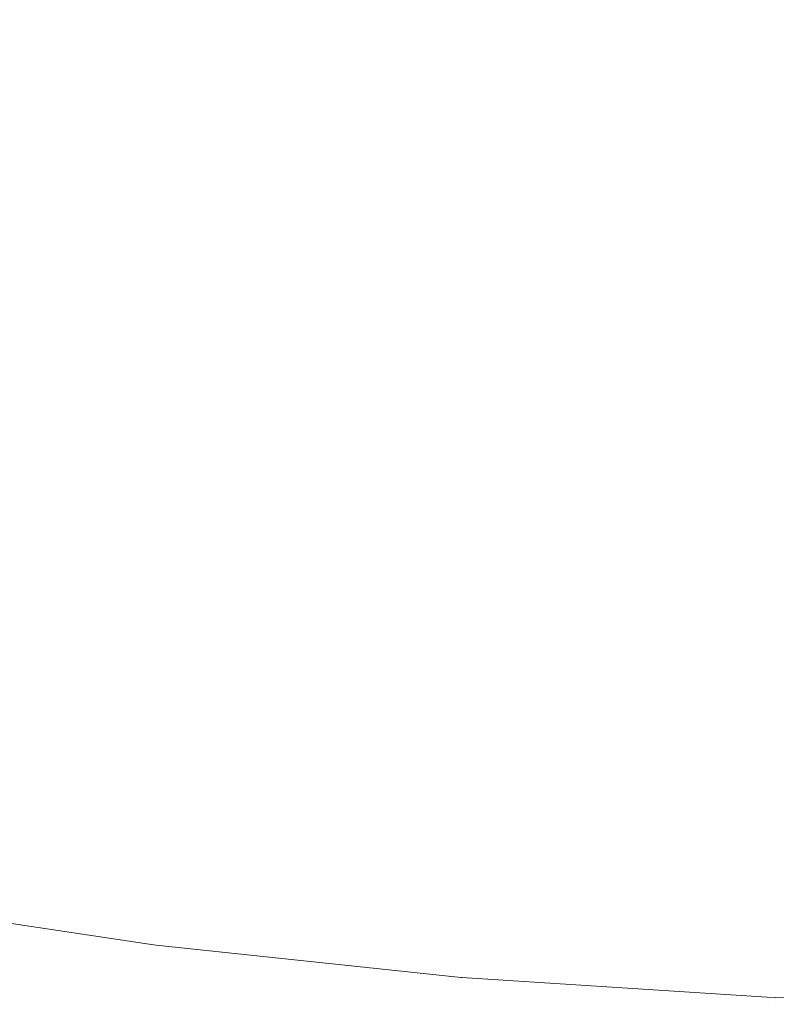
# Model space of a CAD drawing. Header units: centimetres. Extents: x -25.8 to 27.5, y 33.3 to 35.1.
# Tile 133 of 256: x -7.7219 to -7.7014, y 33.6401 to 33.6667. Entities that reach past the tile are written whole.
import ezdxf

# ---------------------------------------------------------------- set-up
doc = ezdxf.new("R2010")
doc.units = ezdxf.units.CM
doc.header["$LTSCALE"] = 2.54
doc.layers.add('Lucido design-1', color=7, linetype='Continuous')

# ---------------------------------------------------------------- blocks, each defined once
blk = doc.blocks.new('Gruppo-6-1')
at = {"color": 7, "linetype": 'Continuous', "lineweight": 9}
for points in [[(-25.69296, 35.040112, 330.586121), (-25.69296, 33.440112, 330.586121), (27.40704, 33.440112, 330.586121), (27.40704, 35.040112, 330.586121)], [(-25.69296, 35.040112, 306.619358), (-25.69296, 33.440112, 306.619358), (27.40704, 33.440112, 306.619358), (27.40704, 35.040112, 306.619358)]]:
    blk.add_3dface(points, dxfattribs=at)
for points, invisible_edges in [([(-7.715356, 33.66522, 330.150737), (-7.722758, 33.666328, 330.150737), (-7.722295, 33.669029, 330.153842), (-7.715008, 33.667938, 330.153842)], 15), ([(-7.715356, 33.66522, 306.183974), (-7.722758, 33.666328, 306.183974), (-7.722295, 33.669029, 306.187079), (-7.715008, 33.667938, 306.187079)], 15), ([(-7.707913, 33.664427, 330.150737), (-7.715356, 33.66522, 330.150737), (-7.715008, 33.667938, 330.153842), (-7.707681, 33.667158, 330.153842)], 15), ([(-7.707913, 33.664427, 306.183974), (-7.715356, 33.66522, 306.183974), (-7.715008, 33.667938, 306.187079), (-7.707681, 33.667158, 306.187079)], 15), ([(-7.700443, 33.66395, 330.150737), (-7.707913, 33.664427, 330.150737), (-7.707681, 33.667158, 330.153842), (-7.700327, 33.666689, 330.153842)], 15), ([(-7.700443, 33.66395, 306.183974), (-7.707913, 33.664427, 306.183974), (-7.707681, 33.667158, 306.187079), (-7.700327, 33.666689, 306.187079)], 15), ([(-7.715687, 33.662633, 330.147525), (-7.723199, 33.663758, 330.147525), (-7.722758, 33.666328, 330.150737), (-7.715356, 33.66522, 330.150737)], 15), ([(-7.715687, 33.662633, 306.180762), (-7.723199, 33.663758, 306.180762), (-7.722758, 33.666328, 306.183974), (-7.715356, 33.66522, 306.183974)], 15), ([(-7.708134, 33.661828, 330.147525), (-7.715687, 33.662633, 330.147525), (-7.715356, 33.66522, 330.150737), (-7.707913, 33.664427, 330.150737)], 15), ([(-7.708134, 33.661828, 306.180762), (-7.715687, 33.662633, 306.180762), (-7.715356, 33.66522, 306.183974), (-7.707913, 33.664427, 306.183974)], 15), ([(-7.700554, 33.661345, 330.147525), (-7.708134, 33.661828, 330.147525), (-7.707913, 33.664427, 330.150737), (-7.700443, 33.66395, 330.150737)], 15), ([(-7.700554, 33.661345, 306.180762), (-7.708134, 33.661828, 306.180762), (-7.707913, 33.664427, 306.183974), (-7.700443, 33.66395, 306.183974)], 15), ([(-7.716001, 33.660183, 330.14421), (-7.723617, 33.661323, 330.14421), (-7.723199, 33.663758, 330.147525), (-7.715687, 33.662633, 330.147525)], 15), ([(-7.716001, 33.660183, 306.177447), (-7.723617, 33.661323, 306.177447), (-7.723199, 33.663758, 306.180762), (-7.715687, 33.662633, 306.180762)], 15), ([(-7.708344, 33.659367, 330.14421), (-7.716001, 33.660183, 330.14421), (-7.715687, 33.662633, 330.147525), (-7.708134, 33.661828, 330.147525)], 15), ([(-7.708344, 33.659367, 306.177447), (-7.716001, 33.660183, 306.177447), (-7.715687, 33.662633, 306.180762), (-7.708134, 33.661828, 306.180762)], 15), ([(-7.700659, 33.658877, 330.14421), (-7.708344, 33.659367, 330.14421), (-7.708134, 33.661828, 330.147525), (-7.700554, 33.661345, 330.147525)], 15), ([(-7.700659, 33.658877, 306.177447), (-7.708344, 33.659367, 306.177447), (-7.708134, 33.661828, 306.180762), (-7.700554, 33.661345, 306.180762)], 15), ([(-7.716297, 33.657872, 330.140799), (-7.72401, 33.659027, 330.140799), (-7.723617, 33.661323, 330.14421), (-7.716001, 33.660183, 330.14421)], 15), ([(-7.716297, 33.657872, 306.174036), (-7.72401, 33.659027, 306.174036), (-7.723617, 33.661323, 306.177447), (-7.716001, 33.660183, 306.177447)], 15), ([(-7.708541, 33.657046, 330.140799), (-7.716297, 33.657872, 330.140799), (-7.716001, 33.660183, 330.14421), (-7.708344, 33.659367, 330.14421)], 15), ([(-7.708541, 33.657046, 306.174036), (-7.716297, 33.657872, 306.174036), (-7.716001, 33.660183, 306.177447), (-7.708344, 33.659367, 306.177447)], 15), ([(-7.700758, 33.65655, 330.140799), (-7.708541, 33.657046, 330.140799), (-7.708344, 33.659367, 330.14421), (-7.700659, 33.658877, 330.14421)], 15), ([(-7.700758, 33.65655, 306.174036), (-7.708541, 33.657046, 306.174036), (-7.708344, 33.659367, 306.177447), (-7.700659, 33.658877, 306.177447)], 15), ([(-7.716574, 33.655705, 330.137298), (-7.724379, 33.656873, 330.137298), (-7.72401, 33.659027, 330.140799), (-7.716297, 33.657872, 330.140799)], 15), ([(-7.716574, 33.655705, 306.170535), (-7.724379, 33.656873, 306.170535), (-7.72401, 33.659027, 306.174036), (-7.716297, 33.657872, 306.174036)], 15), ([(-7.708726, 33.654869, 330.137298), (-7.716574, 33.655705, 330.137298), (-7.716297, 33.657872, 330.140799), (-7.708541, 33.657046, 330.140799)], 15), ([(-7.708726, 33.654869, 306.170535), (-7.716574, 33.655705, 306.170535), (-7.716297, 33.657872, 306.174036), (-7.708541, 33.657046, 306.174036)], 15), ([(-7.70085, 33.654367, 330.137298), (-7.708726, 33.654869, 330.137298), (-7.708541, 33.657046, 330.140799), (-7.700758, 33.65655, 330.140799)], 15), ([(-7.70085, 33.654367, 306.170535), (-7.708726, 33.654869, 306.170535), (-7.708541, 33.657046, 306.174036), (-7.700758, 33.65655, 306.174036)], 15), ([(-7.716833, 33.653685, 330.133712), (-7.724724, 33.654866, 330.133712), (-7.724379, 33.656873, 330.137298), (-7.716574, 33.655705, 330.137298)], 15), ([(-7.716833, 33.653685, 306.166949), (-7.724724, 33.654866, 306.166949), (-7.724379, 33.656873, 306.170535), (-7.716574, 33.655705, 306.170535)], 15), ([(-7.708899, 33.65284, 330.133712), (-7.716833, 33.653685, 330.133712), (-7.716574, 33.655705, 330.137298), (-7.708726, 33.654869, 330.137298)], 15), ([(-7.708899, 33.65284, 306.166949), (-7.716833, 33.653685, 306.166949), (-7.716574, 33.655705, 306.170535), (-7.708726, 33.654869, 306.170535)], 15), ([(-7.717072, 33.651814, 330.130049), (-7.725042, 33.653007, 330.130049), (-7.724724, 33.654866, 330.133712), (-7.716833, 33.653685, 330.133712)], 15), ([(-7.717072, 33.651814, 306.163286), (-7.725042, 33.653007, 306.163286), (-7.724724, 33.654866, 306.166949), (-7.716833, 33.653685, 306.166949)], 15), ([(-7.700937, 33.652332, 330.133712), (-7.708899, 33.65284, 330.133712), (-7.708726, 33.654869, 330.137298), (-7.70085, 33.654367, 330.137298)], 15), ([(-7.700937, 33.652332, 306.166949), (-7.708899, 33.65284, 306.166949), (-7.708726, 33.654869, 306.170535), (-7.70085, 33.654367, 306.170535)], 15), ([(-7.709059, 33.650961, 330.130049), (-7.717072, 33.651814, 330.130049), (-7.716833, 33.653685, 330.133712), (-7.708899, 33.65284, 330.133712)], 15), ([(-7.709059, 33.650961, 306.163286), (-7.717072, 33.651814, 306.163286), (-7.716833, 33.653685, 306.166949), (-7.708899, 33.65284, 306.166949)], 15), ([(-7.717292, 33.650097, 330.126315), (-7.725335, 33.651301, 330.126315), (-7.725042, 33.653007, 330.130049), (-7.717072, 33.651814, 330.130049)], 15), ([(-7.717292, 33.650097, 306.159552), (-7.725335, 33.651301, 306.159552), (-7.725042, 33.653007, 306.163286), (-7.717072, 33.651814, 306.163286)], 15), ([(-7.701017, 33.650448, 330.130049), (-7.709059, 33.650961, 330.130049), (-7.708899, 33.65284, 330.133712), (-7.700937, 33.652332, 330.133712)], 15), ([(-7.701017, 33.650448, 306.163286), (-7.709059, 33.650961, 306.163286), (-7.708899, 33.65284, 306.166949), (-7.700937, 33.652332, 306.166949)], 15), ([(-7.709206, 33.649235, 330.126315), (-7.717292, 33.650097, 330.126315), (-7.717072, 33.651814, 330.130049), (-7.709059, 33.650961, 330.130049)], 15), ([(-7.709206, 33.649235, 306.159552), (-7.717292, 33.650097, 306.159552), (-7.717072, 33.651814, 306.163286), (-7.709059, 33.650961, 306.163286)], 15), ([(-7.717492, 33.648534, 330.122516), (-7.725601, 33.649748, 330.122516), (-7.725335, 33.651301, 330.126315), (-7.717292, 33.650097, 330.126315)], 15), ([(-7.717492, 33.648534, 306.155753), (-7.725601, 33.649748, 306.155753), (-7.725335, 33.651301, 306.159552), (-7.717292, 33.650097, 306.159552)], 15), ([(-7.70109, 33.648718, 330.126315), (-7.709206, 33.649235, 330.126315), (-7.709059, 33.650961, 330.130049), (-7.701017, 33.650448, 330.130049)], 15), ([(-7.70109, 33.648718, 306.159552), (-7.709206, 33.649235, 306.159552), (-7.709059, 33.650961, 306.163286), (-7.701017, 33.650448, 306.163286)], 15), ([(-7.70934, 33.647666, 330.122516), (-7.717492, 33.648534, 330.122516), (-7.717292, 33.650097, 330.126315), (-7.709206, 33.649235, 330.126315)], 15), ([(-7.70934, 33.647666, 306.155753), (-7.717492, 33.648534, 306.155753), (-7.717292, 33.650097, 306.159552), (-7.709206, 33.649235, 306.159552)], 15), ([(-7.717672, 33.647129, 330.118658), (-7.725841, 33.648352, 330.118658), (-7.725601, 33.649748, 330.122516), (-7.717492, 33.648534, 330.122516)], 15), ([(-7.717672, 33.647129, 306.151895), (-7.725841, 33.648352, 306.151895), (-7.725601, 33.649748, 306.155753), (-7.717492, 33.648534, 306.155753)], 15), ([(-7.701157, 33.647144, 330.122516), (-7.70934, 33.647666, 330.122516), (-7.709206, 33.649235, 330.126315), (-7.70109, 33.648718, 330.126315)], 15), ([(-7.701157, 33.647144, 306.155753), (-7.70934, 33.647666, 306.155753), (-7.709206, 33.649235, 306.159552), (-7.70109, 33.648718, 306.159552)], 15), ([(-7.70946, 33.646254, 330.118658), (-7.717672, 33.647129, 330.118658), (-7.717492, 33.648534, 330.122516), (-7.70934, 33.647666, 330.122516)], 15), ([(-7.70946, 33.646254, 306.151895), (-7.717672, 33.647129, 306.151895), (-7.717492, 33.648534, 306.155753), (-7.70934, 33.647666, 306.155753)], 15), ([(-7.717832, 33.645883, 330.11475), (-7.726053, 33.647114, 330.11475), (-7.725841, 33.648352, 330.118658), (-7.717672, 33.647129, 330.118658)], 15), ([(-7.717832, 33.645883, 306.147987), (-7.726053, 33.647114, 306.147987), (-7.725841, 33.648352, 306.151895), (-7.717672, 33.647129, 306.151895)], 15), ([(-7.701217, 33.645729, 330.118658), (-7.70946, 33.646254, 330.118658), (-7.70934, 33.647666, 330.122516), (-7.701157, 33.647144, 330.122516)], 15), ([(-7.701217, 33.645729, 306.151895), (-7.70946, 33.646254, 306.151895), (-7.70934, 33.647666, 306.155753), (-7.701157, 33.647144, 306.155753)], 15), ([(-7.717971, 33.644799, 330.110796), (-7.726238, 33.646036, 330.110796), (-7.726053, 33.647114, 330.11475), (-7.717832, 33.645883, 330.11475)], 15), ([(-7.717971, 33.644799, 306.144033), (-7.726238, 33.646036, 306.144033), (-7.726053, 33.647114, 306.147987), (-7.717832, 33.645883, 306.147987)], 15), ([(-7.709566, 33.645003, 330.11475), (-7.717832, 33.645883, 330.11475), (-7.717672, 33.647129, 330.118658), (-7.70946, 33.646254, 330.118658)], 15), ([(-7.709566, 33.645003, 306.147987), (-7.717832, 33.645883, 306.147987), (-7.717672, 33.647129, 306.151895), (-7.70946, 33.646254, 306.151895)], 15), ([(-7.718089, 33.643877, 330.106805), (-7.726395, 33.64512, 330.106805), (-7.726238, 33.646036, 330.110796), (-7.717971, 33.644799, 330.110796)], 15), ([(-7.718089, 33.643877, 306.140042), (-7.726395, 33.64512, 306.140042), (-7.726238, 33.646036, 306.144033), (-7.717971, 33.644799, 306.144033)], 15), ([(-7.701271, 33.644474, 330.11475), (-7.709566, 33.645003, 330.11475), (-7.70946, 33.646254, 330.118658), (-7.701217, 33.645729, 330.118658)], 15), ([(-7.701271, 33.644474, 306.147987), (-7.709566, 33.645003, 306.147987), (-7.70946, 33.646254, 306.151895), (-7.701217, 33.645729, 306.151895)], 15), ([(-7.709659, 33.643913, 330.110796), (-7.717971, 33.644799, 330.110796), (-7.717832, 33.645883, 330.11475), (-7.709566, 33.645003, 330.11475)], 15), ([(-7.709659, 33.643913, 306.144033), (-7.717971, 33.644799, 306.144033), (-7.717832, 33.645883, 306.147987), (-7.709566, 33.645003, 306.147987)], 15), ([(-7.718186, 33.643118, 330.102782), (-7.726524, 33.644366, 330.102782), (-7.726395, 33.64512, 330.106805), (-7.718089, 33.643877, 330.106805)], 15), ([(-7.718186, 33.643118, 306.136019), (-7.726524, 33.644366, 306.136019), (-7.726395, 33.64512, 306.140042), (-7.718089, 33.643877, 306.140042)], 15), ([(-7.701317, 33.643381, 330.110796), (-7.709659, 33.643913, 330.110796), (-7.709566, 33.645003, 330.11475), (-7.701271, 33.644474, 330.11475)], 15), ([(-7.701317, 33.643381, 306.144033), (-7.709659, 33.643913, 306.144033), (-7.709566, 33.645003, 306.147987), (-7.701271, 33.644474, 306.147987)], 15), ([(-7.709738, 33.642987, 330.106805), (-7.718089, 33.643877, 330.106805), (-7.717971, 33.644799, 330.110796), (-7.709659, 33.643913, 330.110796)], 15), ([(-7.709738, 33.642987, 306.140042), (-7.718089, 33.643877, 306.140042), (-7.717971, 33.644799, 306.144033), (-7.709659, 33.643913, 306.144033)], 15), ([(-7.718262, 33.642524, 330.098735), (-7.726625, 33.643776, 330.098735), (-7.726524, 33.644366, 330.102782), (-7.718186, 33.643118, 330.102782)], 15), ([(-7.718262, 33.642524, 306.131972), (-7.726625, 33.643776, 306.131972), (-7.726524, 33.644366, 306.136019), (-7.718186, 33.643118, 306.136019)], 15), ([(-7.701356, 33.642453, 330.106805), (-7.709738, 33.642987, 330.106805), (-7.709659, 33.643913, 330.110796), (-7.701317, 33.643381, 330.110796)], 15), ([(-7.701356, 33.642453, 306.140042), (-7.709738, 33.642987, 306.140042), (-7.709659, 33.643913, 306.144033), (-7.701317, 33.643381, 306.144033)], 15), ([(-7.718317, 33.642095, 330.094671), (-7.726698, 33.64335, 330.094671), (-7.726625, 33.643776, 330.098735), (-7.718262, 33.642524, 330.098735)], 15), ([(-7.718317, 33.642095, 306.127908), (-7.726698, 33.64335, 306.127908), (-7.726625, 33.643776, 306.131972), (-7.718262, 33.642524, 306.131972)], 15), ([(-7.709803, 33.642225, 330.102782), (-7.718186, 33.643118, 330.102782), (-7.718089, 33.643877, 330.106805), (-7.709738, 33.642987, 330.106805)], 15), ([(-7.709803, 33.642225, 306.136019), (-7.718186, 33.643118, 306.136019), (-7.718089, 33.643877, 306.140042), (-7.709738, 33.642987, 306.140042)], 15), ([(-7.718351, 33.641831, 330.090596), (-7.726743, 33.643088, 330.090596), (-7.726698, 33.64335, 330.094671), (-7.718317, 33.642095, 330.094671)], 15), ([(-7.718351, 33.641831, 306.123833), (-7.726743, 33.643088, 306.123833), (-7.726698, 33.64335, 306.127908), (-7.718317, 33.642095, 306.127908)], 15), ([(-7.709853, 33.641628, 330.098735), (-7.718262, 33.642524, 330.098735), (-7.718186, 33.643118, 330.102782), (-7.709803, 33.642225, 330.102782)], 15), ([(-7.709853, 33.641628, 306.131972), (-7.718262, 33.642524, 306.131972), (-7.718186, 33.643118, 306.136019), (-7.709803, 33.642225, 306.136019)], 15), ([(-7.718386, 33.641556, 329.880161), (-7.72679, 33.642814, 329.880161), (-7.726763, 33.64297, 329.884149), (-7.718366, 33.641713, 329.884149)], 15), ([(-7.718386, 33.641556, 305.913398), (-7.72679, 33.642814, 305.913398), (-7.726763, 33.64297, 305.917386), (-7.718366, 33.641713, 305.917386)], 15), ([(-7.726351, 33.642928, 329.886121), (-7.718364, 33.641732, 329.886121), (-7.718366, 33.641713, 329.884149), (-7.726763, 33.64297, 329.884149)], 14), ([(-7.726351, 33.642928, 305.919358), (-7.718364, 33.641732, 305.919358), (-7.718366, 33.641713, 305.917386), (-7.726763, 33.64297, 305.917386)], 14), ([(-7.718363, 33.641733, 330.086667), (-7.72676, 33.64299, 330.086667), (-7.726743, 33.643088, 330.090596), (-7.718351, 33.641831, 330.090596)], 15), ([(-7.718363, 33.641733, 306.119903), (-7.72676, 33.64299, 306.119903), (-7.726743, 33.643088, 306.123833), (-7.718351, 33.641831, 306.123833)], 15), ([(-7.72676, 33.64299, 330.086667), (-7.718363, 33.641733, 330.086667), (-7.718364, 33.641732, 330.086121), (-7.726351, 33.642928, 330.086121)], 11), ([(-7.72676, 33.64299, 306.119903), (-7.718363, 33.641733, 306.119903), (-7.718364, 33.641732, 306.119358), (-7.726351, 33.642928, 306.119358)], 11), ([(-7.718364, 33.641732, 329.886121), (-7.726351, 33.642928, 329.886121), (-7.726351, 33.642928, 330.086121), (-7.718364, 33.641732, 330.086121)], 10), ([(-7.718364, 33.641732, 305.919358), (-7.726351, 33.642928, 305.919358), (-7.726351, 33.642928, 306.119358), (-7.718364, 33.641732, 306.119358)], 10), ([(-7.701389, 33.641689, 330.102782), (-7.709803, 33.642225, 330.102782), (-7.709738, 33.642987, 330.106805), (-7.701356, 33.642453, 330.106805)], 15), ([(-7.701389, 33.641689, 306.136019), (-7.709803, 33.642225, 306.136019), (-7.709738, 33.642987, 306.140042), (-7.701356, 33.642453, 306.140042)], 15), ([(-7.718427, 33.64124, 329.876176), (-7.726844, 33.6425, 329.876176), (-7.72679, 33.642814, 329.880161), (-7.718386, 33.641556, 329.880161)], 15), ([(-7.718427, 33.64124, 305.909413), (-7.726844, 33.6425, 305.909413), (-7.72679, 33.642814, 305.913398), (-7.718386, 33.641556, 305.913398)], 15), ([(-7.718487, 33.640766, 329.872202), (-7.726925, 33.642029, 329.872202), (-7.726844, 33.6425, 329.876176), (-7.718427, 33.64124, 329.876176)], 15), ([(-7.718487, 33.640766, 305.905439), (-7.726925, 33.642029, 305.905439), (-7.726844, 33.6425, 305.909413), (-7.718427, 33.64124, 305.909413)], 15), ([(-7.70989, 33.641197, 330.094671), (-7.718317, 33.642095, 330.094671), (-7.718262, 33.642524, 330.098735), (-7.709853, 33.641628, 330.098735)], 15), ([(-7.70989, 33.641197, 306.127908), (-7.718317, 33.642095, 306.127908), (-7.718262, 33.642524, 306.131972), (-7.709853, 33.641628, 306.131972)], 15), ([(-7.709913, 33.640932, 330.090596), (-7.718351, 33.641831, 330.090596), (-7.718317, 33.642095, 330.094671), (-7.70989, 33.641197, 330.094671)], 15), ([(-7.709913, 33.640932, 306.123833), (-7.718351, 33.641831, 306.123833), (-7.718317, 33.642095, 306.127908), (-7.70989, 33.641197, 306.127908)], 15), ([(-7.701414, 33.64109, 330.098735), (-7.709853, 33.641628, 330.098735), (-7.709803, 33.642225, 330.102782), (-7.701389, 33.641689, 330.102782)], 15), ([(-7.701414, 33.64109, 306.131972), (-7.709853, 33.641628, 306.131972), (-7.709803, 33.642225, 306.136019), (-7.701389, 33.641689, 306.136019)], 15), ([(-7.718568, 33.640134, 329.868245), (-7.727032, 33.641401, 329.868245), (-7.726925, 33.642029, 329.872202), (-7.718487, 33.640766, 329.872202)], 15), ([(-7.718568, 33.640134, 305.901482), (-7.727032, 33.641401, 305.901482), (-7.726925, 33.642029, 305.905439), (-7.718487, 33.640766, 305.905439)], 15), ([(-7.709921, 33.640834, 330.086667), (-7.718363, 33.641733, 330.086667), (-7.718351, 33.641831, 330.090596), (-7.709913, 33.640932, 330.090596)], 15), ([(-7.709921, 33.640834, 306.119903), (-7.718363, 33.641733, 306.119903), (-7.718351, 33.641831, 306.123833), (-7.709913, 33.640932, 306.123833)], 15), ([(-7.709963, 33.640339, 329.876176), (-7.718427, 33.64124, 329.876176), (-7.718386, 33.641556, 329.880161), (-7.709936, 33.640655, 329.880161)], 15), ([(-7.709963, 33.640339, 305.909413), (-7.718427, 33.64124, 305.909413), (-7.718386, 33.641556, 305.913398), (-7.709936, 33.640655, 305.913398)], 15), ([(-7.709936, 33.640655, 329.880161), (-7.718386, 33.641556, 329.880161), (-7.718366, 33.641713, 329.884149), (-7.709923, 33.640813, 329.884149)], 15), ([(-7.709936, 33.640655, 305.913398), (-7.718386, 33.641556, 305.913398), (-7.718366, 33.641713, 305.917386), (-7.709923, 33.640813, 305.917386)], 15), ([(-7.718366, 33.641713, 329.884149), (-7.718364, 33.641732, 329.886121), (-7.718173, 33.641712, 329.886121)], 9), ([(-7.718366, 33.641713, 305.917386), (-7.718364, 33.641732, 305.919358), (-7.718173, 33.641712, 305.919358)], 9), ([(-7.709923, 33.640813, 329.884149), (-7.718366, 33.641713, 329.884149), (-7.718173, 33.641712, 329.886121), (-7.709945, 33.640835, 329.886121)], 11), ([(-7.709923, 33.640813, 305.917386), (-7.718366, 33.641713, 305.917386), (-7.718173, 33.641712, 305.919358), (-7.709945, 33.640835, 305.919358)], 11), ([(-7.718173, 33.641712, 330.086121), (-7.718364, 33.641732, 330.086121), (-7.718363, 33.641733, 330.086667)], 10), ([(-7.718173, 33.641712, 306.119358), (-7.718364, 33.641732, 306.119358), (-7.718363, 33.641733, 306.119903)], 10), ([(-7.718364, 33.641732, 330.086121), (-7.718173, 33.641712, 330.086121), (-7.718173, 33.641712, 329.886121), (-7.718364, 33.641732, 329.886121)], 10), ([(-7.718364, 33.641732, 306.119358), (-7.718173, 33.641712, 306.119358), (-7.718173, 33.641712, 305.919358), (-7.718364, 33.641732, 305.919358)], 10), ([(-7.718363, 33.641733, 330.086667), (-7.709921, 33.640834, 330.086667), (-7.709945, 33.640835, 330.086121), (-7.718173, 33.641712, 330.086121)], 11), ([(-7.718363, 33.641733, 306.119903), (-7.709921, 33.640834, 306.119903), (-7.709945, 33.640835, 306.119358), (-7.718173, 33.641712, 306.119358)], 11), ([(-7.718173, 33.641712, 329.886121), (-7.718173, 33.641712, 330.086121), (-7.709945, 33.640835, 330.086121), (-7.709945, 33.640835, 329.886121)], 5), ([(-7.718173, 33.641712, 305.919358), (-7.718173, 33.641712, 306.119358), (-7.709945, 33.640835, 306.119358), (-7.709945, 33.640835, 305.919358)], 5), ([(-7.701433, 33.640658, 330.094671), (-7.70989, 33.641197, 330.094671), (-7.709853, 33.641628, 330.098735), (-7.701414, 33.64109, 330.098735)], 15), ([(-7.701433, 33.640658, 306.127908), (-7.70989, 33.641197, 306.127908), (-7.709853, 33.641628, 306.131972), (-7.701414, 33.64109, 306.131972)], 15), ([(-7.718669, 33.639344, 329.864311), (-7.727167, 33.640616, 329.864311), (-7.727032, 33.641401, 329.868245), (-7.718568, 33.640134, 329.868245)], 15), ([(-7.718669, 33.639344, 305.897548), (-7.727167, 33.640616, 305.897548), (-7.727032, 33.641401, 305.901482), (-7.718568, 33.640134, 305.901482)], 15), ([(-7.710004, 33.639863, 329.872202), (-7.718487, 33.640766, 329.872202), (-7.718427, 33.64124, 329.876176), (-7.709963, 33.640339, 329.876176)], 15), ([(-7.710004, 33.639863, 305.905439), (-7.718487, 33.640766, 305.905439), (-7.718427, 33.64124, 305.909413), (-7.709963, 33.640339, 305.909413)], 15), ([(-7.701444, 33.640392, 330.090596), (-7.709913, 33.640932, 330.090596), (-7.70989, 33.641197, 330.094671), (-7.701433, 33.640658, 330.094671)], 15), ([(-7.701444, 33.640392, 306.123833), (-7.709913, 33.640932, 306.123833), (-7.70989, 33.641197, 306.127908), (-7.701433, 33.640658, 306.127908)], 15), ([(-7.710058, 33.639227, 329.868245), (-7.718568, 33.640134, 329.868245), (-7.718487, 33.640766, 329.872202), (-7.710004, 33.639863, 329.872202)], 15), ([(-7.710058, 33.639227, 305.901482), (-7.718568, 33.640134, 305.901482), (-7.718487, 33.640766, 305.905439), (-7.710004, 33.639863, 305.905439)], 15), ([(-7.709945, 33.640835, 329.886121), (-7.709921, 33.640833, 329.886121), (-7.709923, 33.640813, 329.884149)], 10), ([(-7.709921, 33.640833, 329.886121), (-7.709945, 33.640835, 329.886121), (-7.709945, 33.640835, 330.086121), (-7.709921, 33.640833, 330.086121)], 10), ([(-7.709921, 33.640834, 330.086667), (-7.709921, 33.640833, 330.086121), (-7.709945, 33.640835, 330.086121)], 9), ([(-7.709945, 33.640835, 305.919358), (-7.709921, 33.640833, 305.919358), (-7.709923, 33.640813, 305.917386)], 10), ([(-7.709921, 33.640833, 305.919358), (-7.709945, 33.640835, 305.919358), (-7.709945, 33.640835, 306.119358), (-7.709921, 33.640833, 306.119358)], 10), ([(-7.709921, 33.640834, 306.119903), (-7.709921, 33.640833, 306.119358), (-7.709945, 33.640835, 306.119358)], 9), ([(-7.701456, 33.640115, 329.880161), (-7.709936, 33.640655, 329.880161), (-7.709923, 33.640813, 329.884149), (-7.701449, 33.640273, 329.884149)], 15), ([(-7.701456, 33.640115, 305.913398), (-7.709936, 33.640655, 305.913398), (-7.709923, 33.640813, 305.917386), (-7.701449, 33.640273, 305.917386)], 15), ([(-7.701449, 33.640273, 329.884149), (-7.709923, 33.640813, 329.884149), (-7.709921, 33.640833, 329.886121), (-7.701679, 33.640307, 329.886121)], 11), ([(-7.701449, 33.640273, 305.917386), (-7.709923, 33.640813, 305.917386), (-7.709921, 33.640833, 305.919358), (-7.701679, 33.640307, 305.919358)], 11), ([(-7.701448, 33.640294, 330.086667), (-7.709921, 33.640834, 330.086667), (-7.709913, 33.640932, 330.090596), (-7.701444, 33.640392, 330.090596)], 15), ([(-7.701448, 33.640294, 306.119903), (-7.709921, 33.640834, 306.119903), (-7.709913, 33.640932, 306.123833), (-7.701444, 33.640392, 306.123833)], 15), ([(-7.701679, 33.640307, 330.086121), (-7.709921, 33.640833, 330.086121), (-7.709921, 33.640834, 330.086667), (-7.701448, 33.640294, 330.086667)], 14), ([(-7.701679, 33.640307, 306.119358), (-7.709921, 33.640833, 306.119358), (-7.709921, 33.640834, 306.119903), (-7.701448, 33.640294, 306.119903)], 14), ([(-7.709921, 33.640833, 330.086121), (-7.701679, 33.640307, 330.086121), (-7.701679, 33.640307, 329.886121), (-7.709921, 33.640833, 329.886121)], 10), ([(-7.709921, 33.640833, 306.119358), (-7.701679, 33.640307, 306.119358), (-7.701679, 33.640307, 305.919358), (-7.709921, 33.640833, 305.919358)], 10), ([(-7.718791, 33.638397, 329.860408), (-7.727328, 33.639675, 329.860408), (-7.727167, 33.640616, 329.864311), (-7.718669, 33.639344, 329.864311)], 15), ([(-7.718791, 33.638397, 305.893645), (-7.727328, 33.639675, 305.893645), (-7.727167, 33.640616, 305.897548), (-7.718669, 33.639344, 305.897548)], 15), ([(-7.701469, 33.639797, 329.876176), (-7.709963, 33.640339, 329.876176), (-7.709936, 33.640655, 329.880161), (-7.701456, 33.640115, 329.880161)], 15), ([(-7.701469, 33.639797, 305.909413), (-7.709963, 33.640339, 305.909413), (-7.709936, 33.640655, 305.913398), (-7.701456, 33.640115, 305.913398)], 15), ([(-7.69296, 33.640474, 330.094602), (-7.69296, 33.640212, 330.090596), (-7.701444, 33.640392, 330.090596), (-7.701433, 33.640658, 330.094671)], 14), ([(-7.69296, 33.640474, 306.127839), (-7.69296, 33.640212, 306.123833), (-7.701444, 33.640392, 306.123833), (-7.701433, 33.640658, 306.127908)], 14), ([(-7.70149, 33.63932, 329.872202), (-7.710004, 33.639863, 329.872202), (-7.709963, 33.640339, 329.876176), (-7.701469, 33.639797, 329.876176)], 15), ([(-7.70149, 33.63932, 305.905439), (-7.710004, 33.639863, 305.905439), (-7.709963, 33.640339, 305.909413), (-7.701469, 33.639797, 305.909413)], 15), ([(-7.701679, 33.640307, 329.886121), (-7.701448, 33.640292, 329.886121), (-7.701449, 33.640273, 329.884149)], 10), ([(-7.701448, 33.640292, 329.886121), (-7.701679, 33.640307, 329.886121), (-7.701679, 33.640307, 330.086121), (-7.701448, 33.640292, 330.086121)], 10), ([(-7.701448, 33.640294, 330.086667), (-7.701448, 33.640292, 330.086121), (-7.701679, 33.640307, 330.086121)], 9), ([(-7.701679, 33.640307, 305.919358), (-7.701448, 33.640292, 305.919358), (-7.701449, 33.640273, 305.917386)], 10), ([(-7.701448, 33.640292, 305.919358), (-7.701679, 33.640307, 305.919358), (-7.701679, 33.640307, 306.119358), (-7.701448, 33.640292, 306.119358)], 10), ([(-7.701448, 33.640294, 306.119903), (-7.701448, 33.640292, 306.119358), (-7.701679, 33.640307, 306.119358)], 9), ([(-7.701456, 33.640115, 329.880161), (-7.701449, 33.640273, 329.884149), (-7.69296, 33.640093, 329.884149), (-7.69296, 33.639998, 329.88176)], 11), ([(-7.701456, 33.640115, 305.913398), (-7.701449, 33.640273, 305.917386), (-7.69296, 33.640093, 305.917386), (-7.69296, 33.639998, 305.914997)], 11), ([(-7.69296, 33.640093, 329.884149), (-7.701449, 33.640273, 329.884149), (-7.701448, 33.640292, 329.886121), (-7.69296, 33.640112, 329.886121)], 3), ([(-7.69296, 33.640093, 305.917386), (-7.701449, 33.640273, 305.917386), (-7.701448, 33.640292, 305.919358), (-7.69296, 33.640112, 305.919358)], 3), ([(-7.69296, 33.640206, 330.090365), (-7.69296, 33.640113, 330.086667), (-7.701448, 33.640294, 330.086667), (-7.701444, 33.640392, 330.090596)], 14), ([(-7.69296, 33.640206, 306.123602), (-7.69296, 33.640113, 306.119903), (-7.701448, 33.640294, 306.119903), (-7.701444, 33.640392, 306.123833)], 14), ([(-7.69296, 33.640112, 330.086121), (-7.701448, 33.640292, 330.086121), (-7.701448, 33.640294, 330.086667), (-7.69296, 33.640113, 330.086667)], 6), ([(-7.69296, 33.640112, 306.119358), (-7.701448, 33.640292, 306.119358), (-7.701448, 33.640294, 306.119903), (-7.69296, 33.640113, 306.119903)], 6), ([(-7.701448, 33.640292, 330.086121), (-7.69296, 33.640112, 330.086121), (-7.69296, 33.640112, 329.886121), (-7.701448, 33.640292, 329.886121)], 8), ([(-7.701448, 33.640292, 306.119358), (-7.69296, 33.640112, 306.119358), (-7.69296, 33.640112, 305.919358), (-7.701448, 33.640292, 305.919358)], 8), ([(-7.701444, 33.640392, 330.090596), (-7.69296, 33.640212, 330.090596), (-7.69296, 33.640206, 330.090365)], 9), ([(-7.701444, 33.640392, 306.123833), (-7.69296, 33.640212, 306.123833), (-7.69296, 33.640206, 306.123602)], 9), ([(-7.710125, 33.638434, 329.864311), (-7.718669, 33.639344, 329.864311), (-7.718568, 33.640134, 329.868245), (-7.710058, 33.639227, 329.868245)], 15), ([(-7.710125, 33.638434, 305.897548), (-7.718669, 33.639344, 305.897548), (-7.718568, 33.640134, 305.901482), (-7.710058, 33.639227, 305.901482)], 15), ([(-7.701469, 33.639797, 329.876176), (-7.701456, 33.640115, 329.880161), (-7.69296, 33.639934, 329.880161), (-7.69296, 33.639714, 329.877407)], 11), ([(-7.701469, 33.639797, 305.909413), (-7.701456, 33.640115, 305.913398), (-7.69296, 33.639934, 305.913398), (-7.69296, 33.639714, 305.910644)], 11), ([(-7.69296, 33.639998, 329.88176), (-7.69296, 33.639934, 329.880161), (-7.701456, 33.640115, 329.880161)], 10), ([(-7.69296, 33.639998, 305.914997), (-7.69296, 33.639934, 305.913398), (-7.701456, 33.640115, 305.913398)], 10)]:
    blk.add_3dface(points, dxfattribs=dict(at, invisible_edges=invisible_edges))

msp = doc.modelspace()

# ---------------------------------------------------------------- block references
at = {"layer": 'Lucido design-1', "color": 7}
msp.add_blockref('Gruppo-6-1', (0, 0), dxfattribs=at)

doc.saveas('drawing.dxf')
